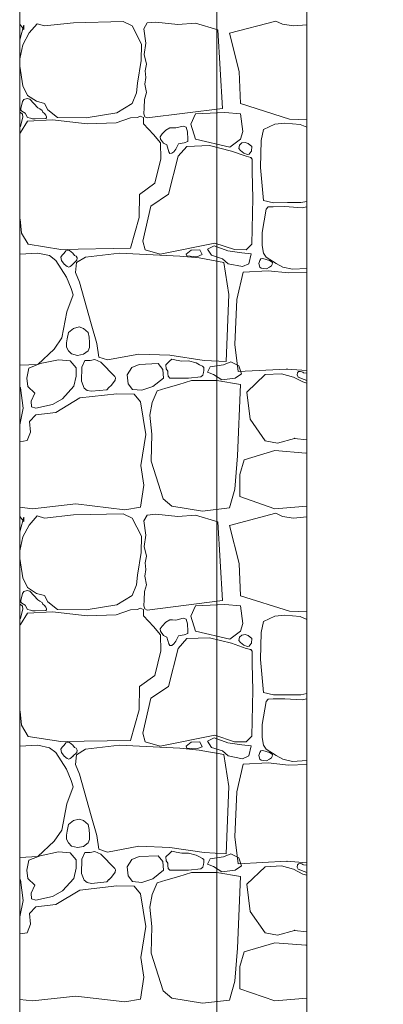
# Model space of a CAD drawing. Header units: millimetres. Extents: x -573548 to 674770, y -210017 to -47794.
# Tile 176 of 234: x 112797 to 113894, y -103995 to -101022. Entities that reach past the tile are written whole.
import ezdxf
from ezdxf.enums import TextEntityAlignment as Align

# ---------------------------------------------------------------- set-up
doc = ezdxf.new("R2010")
doc.units = ezdxf.units.MM
for name, color, linetype, lineweight in [('A.02 RZUT PIWNICY_is$0$_HATCH_Nr_pióra__18', 8, 'Continuous', 9), ('A.02 RZUT PIWNICY_is$0$Structural - Bearing_Nr_pióra__21', 8, 'Continuous', 9), ('A.02 RZUT PIWNICY_is$0$Structural - Grid', 8, 'Continuous', 9), ('A.02 RZUT PIWNICY_is$0$Structural - Grid_Nr_pióra__17', 8, 'Continuous', 9)]:
    doc.layers.add(name, color=color, linetype=linetype, lineweight=lineweight)
doc.styles.add('A.02 RZUT PIWNICY_is$0$STYL_AUTOMATYCZNY_1', font='arial.ttf')

# ---------------------------------------------------------------- blocks, each defined once
blk = doc.blocks.new('*X48622')
at = {"layer": 'A.02 RZUT PIWNICY_is$0$_HATCH_Nr_pióra__18'}
for p, q in [((113379.6, -101052.2), (113367.3, -101036.3)), ((113368.9, -101079), (113380, -101038.9)), ((113380, -101038.9), (113379.6, -101052.2)), ((113420, -101035.2), (113396.1, -101062.5)), ((113442.3, -101041.4), (113420, -101035.2)), ((113529.4, -101031.9), (113442.3, -101041.4)), ((113678.9, -101028.2), (113529.4, -101031.9)), ((113706.5, -101041.4), (113678.9, -101028.2)), ((113735, -101095.9), (113706.5, -101041.4)), ((113751.5, -101032.3), (113741.5, -101049.8)), ((113777.5, -101029.8), (113751.5, -101032.3)), ((113844.8, -101036.9), (113777.5, -101029.8)), ((113897.7, -101032.7), (113844.8, -101036.9)), ((113965.2, -101053), (113897.7, -101032.7)), ((114000, -101063.4), (114139.9, -101027)), ((114139.9, -101027), (114160.1, -101036.5)), ((114160.1, -101036.5), (114193.4, -101041.4)), ((114193.4, -101041.4), (114233.3, -101038.2)), ((113396.1, -101062.5), (113376.3, -101098.4)), ((113741.5, -101049.8), (113748.2, -101093.2)), ((113979.6, -101290.7), (113965.2, -101053)), ((114029.5, -101179.1), (114000, -101063.4)), ((113367.3, -101083.9), (113368.9, -101079)), ((113376.3, -101098.4), (113367.3, -101140.2)), ((113733.8, -101145.4), (113735, -101095.9)), ((113748.2, -101093.2), (113742.7, -101127.5)), ((113742.7, -101127.5), (113749.4, -101156.7)), ((113723, -101214.4), (113733.8, -101145.4)), ((113749.4, -101156.7), (113746.1, -101176.8)), ((113367.3, -101163.2), (113376.7, -101222.2)), ((113746.1, -101176.8), (113748, -101196.6)), ((114033.3, -101275.9), (114029.5, -101179.1)), ((113719.7, -101243.3), (113723, -101214.4)), ((113748, -101196.6), (113744.4, -101217.4)), ((113744.4, -101217.4), (113750, -101242.8)), ((113376.7, -101222.2), (113390.7, -101251.1)), ((113706.5, -101275.5), (113719.7, -101243.3)), ((113750, -101242.8), (113744.2, -101263.4)), ((113375.6, -101269.7), (113370.4, -101290.3)), ((113379.3, -101263.5), (113375.6, -101269.7)), ((113389.4, -101260), (113379.3, -101263.5)), ((113398.1, -101262.6), (113389.4, -101260)), ((113390.7, -101251.1), (113417.6, -101268.9)), ((113422.4, -101288.2), (113398.1, -101262.6)), ((113417.6, -101268.9), (113442.3, -101275.5)), ((113442.3, -101275.5), (113451.8, -101294.9)), ((113660.3, -101304), (113706.5, -101275.5)), ((113744.2, -101263.4), (113742.4, -101288.6)), ((114181.6, -101322.5), (114033.3, -101275.9)), ((113369.3, -101302.3), (113367.3, -101302)), ((113375.3, -101307.9), (113369.3, -101302.3)), ((113370.4, -101290.3), (113370.7, -101295.4)), ((113370.7, -101295.4), (113373.9, -101298.2)), ((113373.9, -101298.2), (113384, -101304.4)), ((113376.8, -101317), (113375.3, -101307.9)), ((113384, -101304.4), (113390.5, -101317.7)), ((113427.5, -101292), (113422.4, -101288.2)), ((113434.7, -101296.6), (113427.5, -101292)), ((113437.2, -101301.2), (113434.7, -101296.6)), ((113442.4, -101305.6), (113437.2, -101301.2)), ((113446.1, -101310.9), (113442.4, -101305.6)), ((113451.8, -101294.9), (113481.1, -101317.6)), ((113567.8, -101318.4), (113660.3, -101304)), ((113742.4, -101288.6), (113741.5, -101306.3)), ((113741.5, -101306.3), (113744.4, -101315.6)), ((113751.5, -101319.2), (113979.6, -101290.7)), ((113897.7, -101306.3), (113883.3, -101337.9)), ((113986.6, -101302.9), (113897.7, -101306.3)), ((114033.9, -101306.3), (113986.6, -101302.9)), ((114040.6, -101360), (114033.9, -101306.3)), ((113369.3, -101343.6), (113376.8, -101317)), ((113390.7, -101328.7), (113369.3, -101363)), ((113390.5, -101317.7), (113399.8, -101319.7)), ((113465.9, -101324.6), (113390.7, -101328.7)), ((113399.8, -101319.7), (113405.4, -101321.9)), ((113405.4, -101321.9), (113413.6, -101321.4)), ((113413.6, -101321.4), (113445.9, -101320.5)), ((113445.9, -101320.5), (113448.3, -101318.6)), ((113448.2, -101315.3), (113446.1, -101310.9)), ((113448.3, -101318.6), (113448.2, -101315.3)), ((113570.7, -101336.6), (113465.9, -101324.6)), ((113481.1, -101317.6), (113567.8, -101318.4)), ((113657.8, -101333.7), (113570.7, -101336.6)), ((113701.2, -101318.8), (113657.8, -101333.7)), ((113722.9, -101317.4), (113701.2, -101318.8)), ((113730.3, -101313.6), (113722.9, -101317.4)), ((113740.9, -101318.1), (113730.3, -101313.6)), ((113740.4, -101336.6), (113740.9, -101318.1)), ((113770.9, -101369.2), (113740.4, -101336.6)), ((113744.4, -101315.6), (113751.5, -101319.2)), ((113883.3, -101337.9), (113897.7, -101383)), ((114136.7, -101338), (114102.8, -101353.9)), ((114167.1, -101334.5), (114136.7, -101338)), ((114213.4, -101339), (114167.1, -101334.5)), ((114233.3, -101325), (114181.6, -101322.5)), ((114233.3, -101347.4), (114213.4, -101339)), ((113367.3, -101345.5), (113369.3, -101343.6)), ((113369.3, -101363), (113367.3, -101366.4)), ((113791.6, -101394.4), (113770.9, -101369.2)), ((113797.3, -101367.5), (113791.5, -101376.1)), ((113808.5, -101356.3), (113797.3, -101367.5)), ((113820.6, -101348.6), (113808.5, -101356.3)), ((113828.4, -101348.5), (113820.6, -101348.6)), ((113837.8, -101349.4), (113828.4, -101348.5)), ((113860.2, -101343.6), (113837.8, -101349.4)), ((113869.5, -101346.7), (113860.2, -101343.6)), ((113873.2, -101360.6), (113869.5, -101346.7)), ((113874.7, -101383.3), (113873.2, -101360.6)), ((114033.9, -101383), (114040.6, -101360)), ((114102.8, -101353.9), (114095.6, -101387.4)), ((113791.5, -101376.1), (113791.6, -101383)), ((113791.6, -101383), (113801.4, -101395.7)), ((113793.2, -101442.7), (113791.6, -101394.4)), ((113801.4, -101395.7), (113811.4, -101400.8)), ((113838, -101413), (113846.1, -101397.5)), ((113846.1, -101397.5), (113863.8, -101394.5)), ((113863.8, -101394.5), (113874.3, -101390.1)), ((113874.3, -101390.1), (113874.7, -101383.3)), ((113897.7, -101383), (114000.8, -101407.5)), ((114000.8, -101407.5), (114033.9, -101383)), ((114030.4, -101401.2), (114037.7, -101394.5)), ((114037.7, -101394.5), (114047.7, -101393.3)), ((114047.7, -101393.3), (114056.9, -101396.5)), ((114056.9, -101396.5), (114068, -101405)), ((114095.6, -101387.4), (114094, -101468.3)), ((113811.4, -101400.8), (113817.6, -101421.2)), ((113817.6, -101421.2), (113819.8, -101426.7)), ((113819.8, -101426.7), (113826.4, -101425.9)), ((113826.4, -101425.9), (113832.1, -101421.4)), ((113832.1, -101421.4), (113838, -101413)), ((113871.6, -101405.1), (113845.2, -101434.8)), ((113940.2, -101402.6), (113871.6, -101405.1)), ((114006.2, -101419.5), (113940.2, -101402.6)), ((114050.8, -101434.8), (114006.2, -101419.5)), ((114028.7, -101411), (114030.4, -101401.2)), ((114033.9, -101417.3), (114028.7, -101411)), ((114043, -101425), (114033.9, -101417.3)), ((114054.2, -101429), (114043, -101425)), ((114059.2, -101428.4), (114054.2, -101429)), ((114061.8, -101425.5), (114059.2, -101428.4)), ((114066.1, -101419.3), (114061.8, -101425.5)), ((114068, -101405), (114066.1, -101419.3)), ((113774.6, -101516.5), (113793.2, -101442.7)), ((113845.2, -101434.8), (113816.3, -101549.6)), ((114064.2, -101438.6), (114050.8, -101434.8)), ((114068.4, -101443.6), (114064.2, -101438.6)), ((114068.6, -101447.6), (114068.4, -101443.6)), ((114069, -101481.5), (114068.6, -101447.6)), ((114070.6, -101561.1), (114069, -101481.5)), ((114094, -101468.3), (114102.8, -101568.6)), ((113728.8, -101550.4), (113774.6, -101516.5)), ((113727.2, -101620.2), (113728.8, -101550.4)), ((113816.3, -101549.6), (113762.7, -101585.5)), ((114068.1, -101700.2), (114070.6, -101561.1)), ((114102.8, -101568.6), (114133.2, -101575.4)), ((114133.2, -101575.4), (114175.6, -101574.9)), ((114175.6, -101574.9), (114215.8, -101574.7)), ((114215.8, -101574.7), (114233.3, -101571.5)), ((113762.7, -101585.5), (113739.1, -101690.8)), ((114110.6, -101594.8), (114098.6, -101664.5)), ((114116.9, -101587.8), (114110.6, -101594.8)), ((114131.9, -101587.3), (114116.9, -101587.8)), ((114166.7, -101586.8), (114131.9, -101587.3)), ((114219.7, -101590.1), (114166.7, -101586.8)), ((114233.3, -101587.1), (114219.7, -101590.1)), ((113367.3, -101622.7), (113368.9, -101625.1)), ((113368.9, -101625.1), (113373, -101666.8)), ((113701.2, -101712.6), (113727.2, -101620.2)), ((114098.6, -101664.5), (114099.1, -101704.2)), ((113373, -101666.8), (113392.4, -101700.7)), ((113739.1, -101690.8), (113745.3, -101717.6)), ((113392.4, -101700.7), (113491, -101715.9)), ((113491, -101715.9), (113701.2, -101712.6)), ((113506.5, -101720.4), (113501, -101727.5)), ((113511.8, -101718.2), (113506.5, -101720.4)), ((113517.1, -101719.2), (113511.8, -101718.2)), ((113527.8, -101727.5), (113517.1, -101719.2)), ((113745.3, -101717.6), (113790.7, -101730)), ((113790.7, -101730), (113955.9, -101696.9)), ((113869.5, -101730.3), (113884.7, -101718.1)), ((113884.7, -101718.1), (113911.2, -101717.1)), ((113911.2, -101717.1), (113918, -101731.8)), ((113954.3, -101704.8), (113934.2, -101715.1)), ((113934.2, -101715.1), (113946, -101733.8)), ((113995.6, -101720.5), (113954.3, -101704.8)), ((113955.9, -101696.9), (114015.3, -101716.8)), ((114037.8, -101726.4), (113995.6, -101720.5)), ((114015.3, -101716.8), (114050.8, -101717.6)), ((114050.8, -101717.6), (114068.1, -101700.2)), ((114099.1, -101704.2), (114102.4, -101727.4)), ((113422.4, -101727.5), (113367.3, -101730.2)), ((113456.8, -101734.9), (113422.4, -101727.5)), ((113475.8, -101749.8), (113456.8, -101734.9)), ((113508.4, -101799.7), (113475.8, -101749.8)), ((113495, -101733.6), (113491.5, -101739)), ((113491.5, -101739), (113493.3, -101749.4)), ((113493.3, -101749.4), (113501, -101760.5)), ((113501, -101727.5), (113495, -101733.6)), ((113532.4, -101734), (113527.8, -101727.5)), ((113527.8, -101760.5), (113539.6, -101749)), ((113537.3, -101736.6), (113532.4, -101734)), ((113540.4, -101741.9), (113537.3, -101736.6)), ((113566.2, -101739.5), (113538.5, -101756)), ((113539.6, -101749), (113540.4, -101741.9)), ((113668.1, -101727.5), (113566.2, -101739.5)), ((113850.2, -101736.6), (113668.1, -101727.5)), ((113908.4, -101741.9), (113850.2, -101736.6)), ((113871.9, -101735.7), (113869.5, -101730.3)), ((113901.9, -101738.2), (113871.9, -101735.7)), ((113918, -101731.8), (113901.9, -101738.2)), ((113983, -101755.1), (113908.4, -101741.9)), ((113946, -101733.8), (113978.9, -101744.6)), ((113978.9, -101744.6), (113996.1, -101759.3)), ((113998, -101852.2), (113983, -101755.1)), ((114065.2, -101729.4), (114037.8, -101726.4)), ((114058.9, -101759.3), (114065.2, -101729.4)), ((114091.5, -101749.2), (114088.7, -101758.4)), ((114094.3, -101744.1), (114091.5, -101749.2)), ((114101, -101743), (114094.3, -101744.1)), ((114120.5, -101749.2), (114101, -101743)), ((114102.4, -101727.4), (114110.6, -101739)), ((114110.6, -101739), (114141.2, -101758.2)), ((114129.9, -101755.2), (114120.5, -101749.2)), ((114129.4, -101761.3), (114129.9, -101755.2)), ((113501, -101760.5), (113510.3, -101767.9)), ((113510.3, -101767.9), (113515, -101769.3)), ((113515, -101769.3), (113519.9, -101767.8)), ((113519.9, -101767.8), (113523.3, -101764.3)), ((113523.3, -101764.3), (113527.8, -101760.5)), ((113538.5, -101756), (113535.6, -101785.3)), ((113535.6, -101785.3), (113547.4, -101814.6)), ((113996.1, -101759.3), (114039.2, -101768.1)), ((114041.8, -101784.8), (114022.4, -101867.7)), ((114039.2, -101768.1), (114058.9, -101759.3)), ((114116.5, -101780.3), (114041.8, -101784.8)), ((114088.7, -101758.4), (114091.5, -101769.4)), ((114091.5, -101769.4), (114095.5, -101772.3)), ((114095.5, -101772.3), (114102.2, -101773.8)), ((114102.2, -101773.8), (114112.1, -101774.3)), ((114112.1, -101774.3), (114120.5, -101769.4)), ((114178.7, -101787.2), (114116.5, -101780.3)), ((114120.5, -101769.4), (114126.6, -101765.8)), ((114126.6, -101765.8), (114129.4, -101761.3)), ((114141.2, -101758.2), (114161.6, -101769.4)), ((114161.6, -101769.4), (114190.1, -101776)), ((114233.3, -101785.4), (114178.7, -101787.2)), ((114190.1, -101776), (114233.3, -101773.6)), ((113522.8, -101833.6), (113508.4, -101799.7)), ((113547.4, -101814.6), (113583.1, -101940.9)), ((113528.6, -101853.4), (113522.8, -101833.6)), ((113509.6, -101904.2), (113528.6, -101853.4)), ((113990.1, -102054.8), (113998, -101852.2)), ((114022.4, -101867.7), (114015.9, -102003.4)), ((113493.9, -101983.4), (113509.6, -101904.2)), ((113529.4, -101955.1), (113514.8, -101967)), ((113546.4, -101950.2), (113529.4, -101955.1)), ((113560.2, -101954.4), (113546.4, -101950.2)), ((113573.5, -101967), (113560.2, -101954.4)), ((113583.1, -101940.9), (113600.4, -102000.3)), ((113471.6, -102016.9), (113493.9, -101983.4)), ((113510.1, -101986.5), (113508.2, -101998.6)), ((113514.8, -101967), (113510.1, -101986.5)), ((113577.3, -101981.3), (113573.5, -101967)), ((113577.8, -101997), (113577.3, -101981.3)), ((113422.4, -102063.1), (113471.6, -102016.9)), ((113508.2, -101998.6), (113508, -102011)), ((113508, -102011), (113514.8, -102022.2)), ((113514.8, -102022.2), (113523.5, -102031.6)), ((113559.8, -102032.8), (113573.5, -102022.2)), ((113573.5, -102022.2), (113577.9, -102012)), ((113577.9, -102012), (113577.8, -101997)), ((113600.4, -102000.3), (113606.2, -102041.2)), ((114015.9, -102003.4), (114025.9, -102085.1)), ((113484, -102049.5), (113429.1, -102061)), ((113519.1, -102052.4), (113484, -102049.5)), ((113537.7, -102073.8), (113519.1, -102052.4)), ((113523.5, -102031.6), (113542.1, -102036.2)), ((113542.1, -102036.2), (113559.8, -102032.8)), ((113563.7, -102051.1), (113554.4, -102071.8)), ((113579.9, -102051.7), (113563.7, -102051.1)), ((113594.3, -102048), (113579.9, -102051.7)), ((113611.6, -102056.5), (113594.3, -102048)), ((113606.2, -102041.2), (113632.2, -102049.9)), ((113632.2, -102049.9), (113726.3, -102032.5)), ((113726.3, -102032.5), (113820, -102035.8)), ((113820, -102052.8), (113808.5, -102064.7)), ((113820, -102035.8), (113923.7, -102051.5)), ((113826, -102047.2), (113820, -102052.8)), ((113839, -102050.2), (113826, -102047.2)), ((113856.8, -102053.1), (113839, -102050.2)), ((113877, -102052.8), (113856.8, -102053.1)), ((113899.9, -102058.8), (113877, -102052.8)), ((113923.7, -102051.5), (113990.1, -102054.8)), ((113367.3, -102066), (113422.4, -102063.1)), ((113394.9, -102074.7), (113388.6, -102104.5)), ((113429.1, -102061), (113394.9, -102074.7)), ((113537.3, -102098.6), (113537.7, -102073.8)), ((113554.4, -102071.8), (113553.8, -102114.3)), ((113654.5, -102099.4), (113611.6, -102056.5)), ((113705.7, -102072.6), (113691.9, -102094.9)), ((113727.2, -102063.5), (113705.7, -102072.6)), ((113785, -102061), (113727.2, -102063.5)), ((113798.6, -102078.8), (113785, -102061)), ((113800.9, -102104.7), (113798.6, -102078.8)), ((113808.5, -102064.7), (113809.5, -102076.5)), ((113809.5, -102076.5), (113814.3, -102083.5)), ((113909.7, -102064.2), (113899.9, -102058.8)), ((113919, -102068.8), (113909.7, -102064.2)), ((113922.5, -102072.7), (113919, -102068.8)), ((113921.7, -102087.8), (113922.6, -102081.2)), ((113922.6, -102081.2), (113922.5, -102072.7)), ((113934.3, -102086.5), (113942.1, -102070.3)), ((113942.1, -102070.3), (113982.4, -102064.3)), ((113982.4, -102064.3), (114004.1, -102055.2)), ((114004.1, -102055.2), (114028.2, -102067.3)), ((114025.9, -102085.1), (114173.7, -102077.6)), ((114028.2, -102067.3), (114036, -102092)), ((114173.7, -102077.6), (114233.3, -102082.1)), ((113388.6, -102104.5), (113392, -102129.6)), ((113530.1, -102129.3), (113537.3, -102098.6)), ((113650.3, -102117.8), (113655.1, -102110.8)), ((113656.1, -102103.8), (113654.5, -102099.4)), ((113655.1, -102110.8), (113656.1, -102103.8)), ((113691.9, -102094.9), (113694.6, -102121.7)), ((113768.9, -102130.4), (113800.9, -102104.7)), ((113814.3, -102083.5), (113814.1, -102090.8)), ((113814.1, -102090.8), (113815, -102099.2)), ((113815, -102099.2), (113820, -102104.8)), ((113820, -102104.8), (113877, -102104.8)), ((113885.7, -102111.8), (113847.7, -102123.4)), ((113877, -102104.8), (113913.3, -102100.3)), ((113924.1, -102111.8), (113885.7, -102111.8)), ((113913.3, -102100.3), (113919.8, -102095.9)), ((113919.8, -102095.9), (113921.7, -102087.8)), ((113962.5, -102111.8), (113924.1, -102111.8)), ((113951.7, -102093.8), (113934.3, -102086.5)), ((113977, -102109.4), (113951.7, -102093.8)), ((114033.4, -102123.5), (113962.5, -102111.8)), ((114017.3, -102104.6), (113977, -102109.4)), ((114036, -102092), (114017.3, -102104.6)), ((114108.2, -102094.2), (114052.7, -102147.1)), ((114156.8, -102091.6), (114108.2, -102094.2)), ((114193.1, -102101.4), (114156.8, -102091.6)), ((114221.7, -102116.1), (114193.1, -102101.4)), ((114205.4, -102088.5), (114204.3, -102095.1)), ((114204.3, -102095.1), (114207.1, -102101.4)), ((114208.3, -102085.1), (114205.4, -102088.5)), ((114207.1, -102101.4), (114225.1, -102108.9)), ((114214.3, -102084.6), (114208.3, -102085.1)), ((114218.6, -102085.4), (114214.3, -102084.6)), ((114221.9, -102086.9), (114218.6, -102085.4)), ((114223.6, -102088.9), (114221.9, -102086.9)), ((114233.3, -102089.7), (114223.6, -102088.9)), ((114225.1, -102108.9), (114233.3, -102111.5)), ((113369.3, -102134.1), (113367.3, -102132.3)), ((113377.9, -102195.6), (113369.3, -102134.1)), ((113392, -102129.6), (113412.6, -102149.8)), ((113496, -102167.1), (113530.1, -102129.3)), ((113553.8, -102114.3), (113561.3, -102135.1)), ((113561.3, -102135.1), (113570.9, -102142.1)), ((113570.9, -102142.1), (113583.9, -102144.4)), ((113583.9, -102144.4), (113630.2, -102140)), ((113630.2, -102140), (113636.5, -102133)), ((113636.4, -102133.3), (113643.4, -102127)), ((113643.4, -102127), (113650.3, -102117.8)), ((113694.6, -102121.7), (113707.8, -102138.6)), ((113707.8, -102138.6), (113736.2, -102141.5)), ((113736.2, -102141.5), (113768.9, -102130.4)), ((113807.7, -102134.9), (113782, -102142.6)), ((113847.7, -102123.4), (113807.7, -102134.9)), ((114024, -102339.6), (114033.4, -102123.5)), ((114233.3, -102120.1), (114221.7, -102116.1)), ((113412.6, -102149.8), (113402.3, -102174.1)), ((113466.3, -102184), (113496, -102167.1)), ((113548.4, -102164.6), (113476.2, -102208.4)), ((113660.7, -102152.3), (113548.4, -102164.6)), ((113712.3, -102153.1), (113660.7, -102152.3)), ((113731.3, -102176.1), (113712.3, -102153.1)), ((113782, -102142.6), (113766.9, -102178.5)), ((114052.7, -102147.1), (114062.5, -102228.8)), ((113367.3, -102245.8), (113377.9, -102195.6)), ((113402.3, -102174.1), (113402.7, -102191.5)), ((113402.7, -102191.5), (113415.9, -102195.2)), ((113415.9, -102195.2), (113466.3, -102184)), ((113747.4, -102274.4), (113731.3, -102176.1)), ((113766.9, -102178.5), (113759.4, -102216.1)), ((113415.9, -102215.4), (113396.5, -102235.2)), ((113476.2, -102208.4), (113415.9, -102215.4)), ((113759.4, -102216.1), (113765.9, -102274.2)), ((114062.5, -102228.8), (114108.2, -102294.2)), ((113396.5, -102235.2), (113399.4, -102267.4)), ((113399.4, -102267.4), (113389.9, -102293.4)), ((113732.9, -102368.6), (113747.4, -102274.4)), ((113765.9, -102274.2), (113764.3, -102354.9)), ((114145.2, -102301.3), (114196.7, -102286.6)), ((114196.7, -102286.6), (114233.3, -102290.6)), ((113389.9, -102293.4), (113367.3, -102296.5)), ((114108.2, -102294.2), (114145.2, -102301.3)), ((114016.2, -102439.8), (114024, -102339.6)), ((114136.9, -102323.6), (114044.4, -102351.2)), ((114230.3, -102331.4), (114136.9, -102323.6)), ((114233.3, -102330.6), (114230.3, -102331.4)), ((113741.6, -102427.6), (113732.9, -102368.6)), ((113764.3, -102354.9), (113800.2, -102469.3)), ((114044.4, -102351.2), (114031.9, -102395.3)), ((114031.9, -102395.3), (114031.1, -102462.5)), ((113731.3, -102494.1), (113741.6, -102427.6)), ((114000.6, -102496.7), (114016.2, -102439.8)), ((114031.1, -102462.5), (114136.9, -102499.4)), ((113367.3, -102494.5), (113406, -102499.4)), ((113406, -102499.4), (113536.5, -102484.6)), ((113536.5, -102484.6), (113684.2, -102502.3)), ((113684.2, -102502.3), (113731.3, -102494.1)), ((113800.2, -102469.3), (113825.8, -102490.8)), ((113825.8, -102490.8), (113919.1, -102506.4)), ((113919.1, -102506.4), (114000.6, -102496.7)), ((114136.9, -102499.4), (114233.3, -102491.1)), ((113379.6, -102537.8), (113367.3, -102522)), ((113368.9, -102564.6), (113380, -102524.6)), ((113380, -102524.6), (113379.6, -102537.8)), ((113420, -102520.9), (113396.1, -102548.1)), ((113442.3, -102527.1), (113420, -102520.9)), ((113529.4, -102517.6), (113442.3, -102527.1)), ((113678.9, -102513.9), (113529.4, -102517.6)), ((113706.5, -102527.1), (113678.9, -102513.9)), ((113735, -102581.6), (113706.5, -102527.1)), ((113751.5, -102518), (113741.5, -102535.5)), ((113777.5, -102515.4), (113751.5, -102518)), ((113844.8, -102522.5), (113777.5, -102515.4)), ((113897.7, -102518.4), (113844.8, -102522.5)), ((113965.2, -102538.6), (113897.7, -102518.4)), ((114000, -102549.1), (114139.9, -102512.6)), ((114139.9, -102512.6), (114160.1, -102522.1)), ((114160.1, -102522.1), (114193.4, -102527.1)), ((114193.4, -102527.1), (114233.3, -102523.9)), ((113396.1, -102548.1), (113376.3, -102584)), ((113741.5, -102535.5), (113748.2, -102578.9)), ((113979.6, -102776.4), (113965.2, -102538.6)), ((114029.5, -102664.8), (114000, -102549.1)), ((113367.3, -102569.6), (113368.9, -102564.6)), ((113376.3, -102584), (113367.3, -102625.9)), ((113733.8, -102631.1), (113735, -102581.6)), ((113748.2, -102578.9), (113742.7, -102613.1)), ((113742.7, -102613.1), (113749.4, -102642.3)), ((113723, -102700), (113733.8, -102631.1)), ((113749.4, -102642.3), (113746.1, -102662.5)), ((113367.3, -102648.9), (113376.7, -102707.9)), ((113746.1, -102662.5), (113748, -102682.3)), ((114033.3, -102761.5), (114029.5, -102664.8)), ((113719.7, -102728.9), (113723, -102700)), ((113748, -102682.3), (113744.4, -102703)), ((113744.4, -102703), (113750, -102728.4)), ((113376.7, -102707.9), (113390.7, -102736.8)), ((113706.5, -102761.1), (113719.7, -102728.9)), ((113750, -102728.4), (113744.2, -102749)), ((113375.6, -102755.4), (113370.4, -102776)), ((113379.3, -102749.2), (113375.6, -102755.4)), ((113389.4, -102745.6), (113379.3, -102749.2)), ((113398.1, -102748.3), (113389.4, -102745.6)), ((113390.7, -102736.8), (113417.6, -102754.5)), ((113422.4, -102773.8), (113398.1, -102748.3)), ((113417.6, -102754.5), (113442.3, -102761.1)), ((113442.3, -102761.1), (113451.8, -102780.5)), ((113660.3, -102789.6), (113706.5, -102761.1)), ((113744.2, -102749), (113742.4, -102774.3)), ((114181.6, -102808.1), (114033.3, -102761.5)), ((113369.3, -102788), (113367.3, -102787.6)), ((113375.3, -102793.6), (113369.3, -102788)), ((113370.4, -102776), (113370.7, -102781)), ((113370.7, -102781), (113373.9, -102783.9)), ((113373.9, -102783.9), (113384, -102790)), ((113376.8, -102802.6), (113375.3, -102793.6)), ((113384, -102790), (113390.5, -102803.4)), ((113427.5, -102777.6), (113422.4, -102773.8)), ((113434.7, -102782.2), (113427.5, -102777.6)), ((113437.2, -102786.8), (113434.7, -102782.2)), ((113442.4, -102791.2), (113437.2, -102786.8)), ((113446.1, -102796.5), (113442.4, -102791.2)), ((113451.8, -102780.5), (113481.1, -102803.2)), ((113567.8, -102804.1), (113660.3, -102789.6)), ((113742.4, -102774.3), (113741.5, -102792)), ((113741.5, -102792), (113744.4, -102801.3)), ((113751.5, -102804.9), (113979.6, -102776.4)), ((113897.7, -102792), (113883.3, -102823.6)), ((113986.6, -102788.6), (113897.7, -102792)), ((114033.9, -102792), (113986.6, -102788.6)), ((114040.6, -102845.6), (114033.9, -102792)), ((113369.3, -102829.2), (113376.8, -102802.6)), ((113390.7, -102814.4), (113369.3, -102848.7)), ((113390.5, -102803.4), (113399.8, -102805.3)), ((113465.9, -102810.3), (113390.7, -102814.4)), ((113399.8, -102805.3), (113405.4, -102807.6)), ((113405.4, -102807.6), (113413.6, -102807.1)), ((113413.6, -102807.1), (113445.9, -102806.2)), ((113445.9, -102806.2), (113448.3, -102804.2)), ((113448.2, -102801), (113446.1, -102796.5)), ((113448.3, -102804.2), (113448.2, -102801)), ((113570.7, -102822.2), (113465.9, -102810.3)), ((113481.1, -102803.2), (113567.8, -102804.1)), ((113657.8, -102819.3), (113570.7, -102822.2)), ((113701.2, -102804.5), (113657.8, -102819.3)), ((113722.9, -102803), (113701.2, -102804.5)), ((113730.3, -102799.2), (113722.9, -102803)), ((113740.9, -102803.7), (113730.3, -102799.2)), ((113740.4, -102822.2), (113740.9, -102803.7)), ((113770.9, -102854.8), (113740.4, -102822.2)), ((113744.4, -102801.3), (113751.5, -102804.9)), ((113883.3, -102823.6), (113897.7, -102868.7)), ((114136.7, -102823.7), (114102.8, -102839.6)), ((114167.1, -102820.2), (114136.7, -102823.7)), ((114213.4, -102824.7), (114167.1, -102820.2)), ((114233.3, -102810.7), (114181.6, -102808.1)), ((114233.3, -102833), (114213.4, -102824.7)), ((113367.3, -102831.2), (113369.3, -102829.2)), ((113369.3, -102848.7), (113367.3, -102852.1)), ((113791.6, -102880), (113770.9, -102854.8)), ((113797.3, -102853.1), (113791.5, -102861.7)), ((113808.5, -102841.9), (113797.3, -102853.1)), ((113820.6, -102834.3), (113808.5, -102841.9)), ((113828.4, -102834.2), (113820.6, -102834.3)), ((113837.8, -102835), (113828.4, -102834.2)), ((113860.2, -102829.2), (113837.8, -102835)), ((113869.5, -102832.4), (113860.2, -102829.2)), ((113873.2, -102846.3), (113869.5, -102832.4)), ((113874.7, -102869), (113873.2, -102846.3)), ((114033.9, -102868.7), (114040.6, -102845.6)), ((114102.8, -102839.6), (114095.6, -102873.1)), ((113791.5, -102861.7), (113791.6, -102868.7)), ((113791.6, -102868.7), (113801.4, -102881.4)), ((113793.2, -102928.3), (113791.6, -102880)), ((113801.4, -102881.4), (113811.4, -102886.4)), ((113838, -102898.7), (113846.1, -102883.1)), ((113846.1, -102883.1), (113863.8, -102880.1)), ((113863.8, -102880.1), (113874.3, -102875.8)), ((113874.3, -102875.8), (113874.7, -102869)), ((113897.7, -102868.7), (114000.8, -102893.2)), ((114000.8, -102893.2), (114033.9, -102868.7)), ((114030.4, -102886.9), (114037.7, -102880.2)), ((114037.7, -102880.2), (114047.7, -102879)), ((114047.7, -102879), (114056.9, -102882.2)), ((114056.9, -102882.2), (114068, -102890.7)), ((114095.6, -102873.1), (114094, -102954)), ((113811.4, -102886.4), (113817.6, -102906.9)), ((113817.6, -102906.9), (113819.8, -102912.3)), ((113819.8, -102912.3), (113826.4, -102911.5)), ((113826.4, -102911.5), (113832.1, -102907)), ((113832.1, -102907), (113838, -102898.7)), ((113871.6, -102890.8), (113845.2, -102920.5)), ((113940.2, -102888.3), (113871.6, -102890.8)), ((114006.2, -102905.2), (113940.2, -102888.3)), ((114050.8, -102920.5), (114006.2, -102905.2)), ((114028.7, -102896.6), (114030.4, -102886.9)), ((114033.9, -102902.9), (114028.7, -102896.6)), ((114043, -102910.7), (114033.9, -102902.9)), ((114054.2, -102914.6), (114043, -102910.7)), ((114059.2, -102914), (114054.2, -102914.6)), ((114061.8, -102911.2), (114059.2, -102914)), ((114066.1, -102904.9), (114061.8, -102911.2)), ((114068, -102890.7), (114066.1, -102904.9)), ((113774.6, -103002.2), (113793.2, -102928.3)), ((113845.2, -102920.5), (113816.3, -103035.2)), ((114064.2, -102924.2), (114050.8, -102920.5)), ((114068.4, -102929.3), (114064.2, -102924.2)), ((114068.6, -102933.3), (114068.4, -102929.3)), ((114069, -102967.1), (114068.6, -102933.3)), ((114070.6, -103046.8), (114069, -102967.1)), ((114094, -102954), (114102.8, -103054.3)), ((113728.8, -103036.1), (113774.6, -103002.2)), ((113727.2, -103105.8), (113728.8, -103036.1)), ((113816.3, -103035.2), (113762.7, -103071.1)), ((114068.1, -103185.9), (114070.6, -103046.8)), ((114102.8, -103054.3), (114133.2, -103061.1)), ((114133.2, -103061.1), (114175.6, -103060.6)), ((114175.6, -103060.6), (114215.8, -103060.4)), ((114215.8, -103060.4), (114233.3, -103057.2)), ((113762.7, -103071.1), (113739.1, -103176.4)), ((114110.6, -103080.5), (114098.6, -103150.2)), ((114116.9, -103073.5), (114110.6, -103080.5)), ((114131.9, -103073), (114116.9, -103073.5)), ((114166.7, -103072.5), (114131.9, -103073)), ((114219.7, -103075.8), (114166.7, -103072.5)), ((114233.3, -103072.8), (114219.7, -103075.8)), ((113367.3, -103108.4), (113368.9, -103110.8)), ((113368.9, -103110.8), (113373, -103152.5)), ((113701.2, -103198.3), (113727.2, -103105.8)), ((113373, -103152.5), (113392.4, -103186.3)), ((114098.6, -103150.2), (114099.1, -103189.9)), ((113739.1, -103176.4), (113745.3, -103203.2)), ((113790.7, -103215.6), (113955.9, -103182.6)), ((113955.9, -103182.6), (114015.3, -103202.4)), ((113392.4, -103186.3), (113491, -103201.6)), ((113491, -103201.6), (113701.2, -103198.3)), ((113506.5, -103206.1), (113501, -103213.1)), ((113511.8, -103203.8), (113506.5, -103206.1)), ((113517.1, -103204.9), (113511.8, -103203.8)), ((113527.8, -103213.1), (113517.1, -103204.9)), ((113745.3, -103203.2), (113790.7, -103215.6)), ((113869.5, -103216), (113884.7, -103203.7)), ((113884.7, -103203.7), (113911.2, -103202.8)), ((113911.2, -103202.8), (113918, -103217.5)), ((113954.3, -103190.5), (113934.2, -103200.8)), ((113934.2, -103200.8), (113946, -103219.4)), ((113995.6, -103206.2), (113954.3, -103190.5)), ((114037.8, -103212.1), (113995.6, -103206.2)), ((114015.3, -103202.4), (114050.8, -103203.2)), ((114065.2, -103215), (114037.8, -103212.1)), ((114050.8, -103203.2), (114068.1, -103185.9)), ((114099.1, -103189.9), (114102.4, -103213.1)), ((113422.4, -103213.1), (113367.3, -103215.9)), ((113456.8, -103220.6), (113422.4, -103213.1)), ((113475.8, -103235.4), (113456.8, -103220.6)), ((113508.4, -103285.4), (113475.8, -103235.4)), ((113495, -103219.3), (113491.5, -103224.7)), ((113491.5, -103224.7), (113493.3, -103235.1)), ((113493.3, -103235.1), (113501, -103246.2)), ((113501, -103213.1), (113495, -103219.3)), ((113532.4, -103219.7), (113527.8, -103213.1)), ((113527.8, -103246.2), (113539.6, -103234.7)), ((113537.3, -103222.2), (113532.4, -103219.7)), ((113538.5, -103241.6), (113535.6, -103270.9)), ((113540.4, -103227.5), (113537.3, -103222.2)), ((113566.2, -103225.1), (113538.5, -103241.6)), ((113539.6, -103234.7), (113540.4, -103227.5)), ((113668.1, -103213.1), (113566.2, -103225.1)), ((113850.2, -103222.2), (113668.1, -103213.1)), ((113908.4, -103227.6), (113850.2, -103222.2)), ((113871.9, -103221.4), (113869.5, -103216)), ((113901.9, -103223.9), (113871.9, -103221.4)), ((113918, -103217.5), (113901.9, -103223.9)), ((113983, -103240.7), (113908.4, -103227.6)), ((113946, -103219.4), (113978.9, -103230.2)), ((113978.9, -103230.2), (113996.1, -103245)), ((113998, -103337.8), (113983, -103240.7)), ((114058.9, -103245), (114065.2, -103215)), ((114091.5, -103234.8), (114088.7, -103244)), ((114094.3, -103229.8), (114091.5, -103234.8)), ((114101, -103228.6), (114094.3, -103229.8)), ((114120.5, -103234.8), (114101, -103228.6)), ((114102.4, -103213.1), (114110.6, -103224.6)), ((114110.6, -103224.6), (114141.2, -103243.8)), ((114129.9, -103240.9), (114120.5, -103234.8)), ((114129.4, -103247), (114129.9, -103240.9)), ((113501, -103246.2), (113510.3, -103253.5)), ((113510.3, -103253.5), (113515, -103254.9)), ((113515, -103254.9), (113519.9, -103253.4)), ((113519.9, -103253.4), (113523.3, -103249.9)), ((113523.3, -103249.9), (113527.8, -103246.2)), ((113535.6, -103270.9), (113547.4, -103300.2)), ((113996.1, -103245), (114039.2, -103253.8)), ((114041.8, -103270.5), (114022.4, -103353.4)), ((114039.2, -103253.8), (114058.9, -103245)), ((114116.5, -103265.9), (114041.8, -103270.5)), ((114088.7, -103244), (114091.5, -103255)), ((114091.5, -103255), (114095.5, -103258)), ((114095.5, -103258), (114102.2, -103259.5)), ((114102.2, -103259.5), (114112.1, -103260)), ((114112.1, -103260), (114120.5, -103255)), ((114178.7, -103272.9), (114116.5, -103265.9)), ((114120.5, -103255), (114126.6, -103251.5)), ((114126.6, -103251.5), (114129.4, -103247)), ((114141.2, -103243.8), (114161.6, -103255)), ((114161.6, -103255), (114190.1, -103261.7)), ((114233.3, -103271.1), (114178.7, -103272.9)), ((114190.1, -103261.7), (114233.3, -103259.2)), ((113522.8, -103319.2), (113508.4, -103285.4)), ((113547.4, -103300.2), (113583.1, -103426.6)), ((113528.6, -103339.1), (113522.8, -103319.2)), ((113509.6, -103389.8), (113528.6, -103339.1)), ((113990.1, -103540.5), (113998, -103337.8)), ((114022.4, -103353.4), (114015.9, -103489.1)), ((113493.9, -103469.1), (113509.6, -103389.8)), ((113529.4, -103440.7), (113514.8, -103452.7)), ((113546.4, -103435.9), (113529.4, -103440.7)), ((113560.2, -103440), (113546.4, -103435.9)), ((113573.5, -103452.7), (113560.2, -103440)), ((113583.1, -103426.6), (113600.4, -103486)), ((113471.6, -103502.5), (113493.9, -103469.1)), ((113510.1, -103472.2), (113508.2, -103484.2)), ((113514.8, -103452.7), (113510.1, -103472.2)), ((113577.3, -103467), (113573.5, -103452.7)), ((113577.8, -103482.6), (113577.3, -103467)), ((113422.4, -103548.8), (113471.6, -103502.5)), ((113508.2, -103484.2), (113508, -103496.7)), ((113508, -103496.7), (113514.8, -103507.9)), ((113514.8, -103507.9), (113523.5, -103517.3)), ((113559.8, -103518.4), (113573.5, -103507.9)), ((113573.5, -103507.9), (113577.9, -103497.6)), ((113577.9, -103497.6), (113577.8, -103482.6)), ((113600.4, -103486), (113606.2, -103526.9)), ((114015.9, -103489.1), (114025.9, -103570.8)), ((113484, -103535.1), (113429.1, -103546.7)), ((113519.1, -103538), (113484, -103535.1)), ((113537.7, -103559.5), (113519.1, -103538)), ((113523.5, -103517.3), (113542.1, -103521.9)), ((113542.1, -103521.9), (113559.8, -103518.4)), ((113563.7, -103536.8), (113554.4, -103557.4)), ((113579.9, -103537.3), (113563.7, -103536.8)), ((113594.3, -103533.6), (113579.9, -103537.3)), ((113611.6, -103542.1), (113594.3, -103533.6)), ((113606.2, -103526.9), (113632.2, -103535.5)), ((113632.2, -103535.5), (113726.3, -103518.2)), ((113726.3, -103518.2), (113820, -103521.5)), ((113820, -103538.4), (113808.5, -103550.4)), ((113820, -103521.5), (113923.7, -103537.2)), ((113826, -103532.8), (113820, -103538.4)), ((113839, -103535.8), (113826, -103532.8)), ((113856.8, -103538.8), (113839, -103535.8)), ((113877, -103538.4), (113856.8, -103538.8)), ((113899.9, -103544.5), (113877, -103538.4)), ((113923.7, -103537.2), (113990.1, -103540.5)), ((113367.3, -103551.6), (113422.4, -103548.8)), ((113394.9, -103560.3), (113388.6, -103590.2)), ((113429.1, -103546.7), (113394.9, -103560.3)), ((113537.3, -103584.3), (113537.7, -103559.5)), ((113554.4, -103557.4), (113553.8, -103599.9)), ((113654.5, -103585.1), (113611.6, -103542.1)), ((113705.7, -103558.2), (113691.9, -103580.6)), ((113727.2, -103549.2), (113705.7, -103558.2)), ((113785, -103546.7), (113727.2, -103549.2)), ((113798.6, -103564.4), (113785, -103546.7)), ((113800.9, -103590.4), (113798.6, -103564.4)), ((113808.5, -103550.4), (113809.5, -103562.2)), ((113809.5, -103562.2), (113814.3, -103569.2)), ((113909.7, -103549.9), (113899.9, -103544.5)), ((113919, -103554.5), (113909.7, -103549.9)), ((113922.5, -103558.3), (113919, -103554.5)), ((113921.7, -103573.5), (113922.6, -103566.9)), ((113922.6, -103566.9), (113922.5, -103558.3)), ((113934.3, -103572.2), (113942.1, -103555.9)), ((113942.1, -103555.9), (113982.4, -103549.9)), ((113982.4, -103549.9), (114004.1, -103540.9)), ((114004.1, -103540.9), (114028.2, -103552.9)), ((114025.9, -103570.8), (114173.7, -103563.3)), ((114028.2, -103552.9), (114036, -103577.6)), ((114173.7, -103563.3), (114233.3, -103567.8)), ((113388.6, -103590.2), (113392, -103615.2)), ((113530.1, -103614.9), (113537.3, -103584.3)), ((113650.3, -103603.5), (113655.1, -103596.5)), ((113656.1, -103589.4), (113654.5, -103585.1)), ((113655.1, -103596.5), (113656.1, -103589.4)), ((113691.9, -103580.6), (113694.6, -103607.4)), ((113768.9, -103616), (113800.9, -103590.4)), ((113814.3, -103569.2), (113814.1, -103576.4)), ((113814.1, -103576.4), (113815, -103584.9)), ((113815, -103584.9), (113820, -103590.4)), ((113820, -103590.4), (113877, -103590.4)), ((113885.7, -103597.5), (113847.7, -103609)), ((113877, -103590.4), (113913.3, -103586)), ((113924.1, -103597.5), (113885.7, -103597.5)), ((113913.3, -103586), (113919.8, -103581.6)), ((113919.8, -103581.6), (113921.7, -103573.5)), ((113962.5, -103597.5), (113924.1, -103597.5)), ((113951.7, -103579.4), (113934.3, -103572.2)), ((113977, -103595.1), (113951.7, -103579.4)), ((114033.4, -103609.2), (113962.5, -103597.5)), ((114017.3, -103590.2), (113977, -103595.1)), ((114036, -103577.6), (114017.3, -103590.2)), ((114108.2, -103579.9), (114052.7, -103632.7)), ((114156.8, -103577.2), (114108.2, -103579.9)), ((114193.1, -103587), (114156.8, -103577.2)), ((114221.7, -103601.8), (114193.1, -103587)), ((114205.4, -103574.2), (114204.3, -103580.7)), ((114204.3, -103580.7), (114207.1, -103587)), ((114208.3, -103570.8), (114205.4, -103574.2)), ((114207.1, -103587), (114225.1, -103594.5)), ((114214.3, -103570.2), (114208.3, -103570.8)), ((114218.6, -103571.1), (114214.3, -103570.2)), ((114221.9, -103572.6), (114218.6, -103571.1)), ((114223.6, -103574.6), (114221.9, -103572.6)), ((114233.3, -103575.4), (114223.6, -103574.6)), ((114225.1, -103594.5), (114233.3, -103597.2)), ((113369.3, -103619.8), (113367.3, -103617.9)), ((113377.9, -103681.3), (113369.3, -103619.8)), ((113392, -103615.2), (113412.6, -103635.4)), ((113496, -103652.8), (113530.1, -103614.9)), ((113553.8, -103599.9), (113561.3, -103620.8)), ((113561.3, -103620.8), (113570.9, -103627.8)), ((113570.9, -103627.8), (113583.9, -103630.1)), ((113583.9, -103630.1), (113630.2, -103625.7)), ((113630.2, -103625.7), (113636.5, -103618.6)), ((113636.4, -103618.9), (113643.4, -103612.7)), ((113643.4, -103612.7), (113650.3, -103603.5)), ((113694.6, -103607.4), (113707.8, -103624.3)), ((113707.8, -103624.3), (113736.2, -103627.2)), ((113736.2, -103627.2), (113768.9, -103616)), ((113782, -103628.3), (113766.9, -103664.1)), ((113807.7, -103620.6), (113782, -103628.3)), ((113847.7, -103609), (113807.7, -103620.6)), ((114024, -103825.3), (114033.4, -103609.2)), ((114233.3, -103605.7), (114221.7, -103601.8)), ((113412.6, -103635.4), (113402.3, -103659.8)), ((113466.3, -103669.7), (113496, -103652.8)), ((113548.4, -103650.3), (113476.2, -103694.1)), ((113660.7, -103637.9), (113548.4, -103650.3)), ((113712.3, -103638.7), (113660.7, -103637.9)), ((113731.3, -103661.7), (113712.3, -103638.7)), ((114052.7, -103632.7), (114062.5, -103714.5)), ((113367.3, -103731.5), (113377.9, -103681.3)), ((113402.3, -103659.8), (113402.7, -103677.1)), ((113402.7, -103677.1), (113415.9, -103680.8)), ((113415.9, -103680.8), (113466.3, -103669.7)), ((113747.4, -103760.1), (113731.3, -103661.7)), ((113766.9, -103664.1), (113759.4, -103701.8)), ((113415.9, -103701.1), (113396.5, -103720.9)), ((113476.2, -103694.1), (113415.9, -103701.1)), ((113759.4, -103701.8), (113765.9, -103759.8)), ((114062.5, -103714.5), (114108.2, -103779.9)), ((113396.5, -103720.9), (113399.4, -103753.1)), ((113399.4, -103753.1), (113389.9, -103779.1)), ((113732.9, -103854.2), (113747.4, -103760.1)), ((113765.9, -103759.8), (113764.3, -103840.6)), ((114145.2, -103786.9), (114196.7, -103772.2)), ((114196.7, -103772.2), (114233.3, -103776.3)), ((113389.9, -103779.1), (113367.3, -103782.2)), ((114108.2, -103779.9), (114145.2, -103786.9)), ((114016.2, -103925.5), (114024, -103825.3)), ((114136.9, -103809.2), (114044.4, -103836.9)), ((114230.3, -103817.1), (114136.9, -103809.2)), ((114233.3, -103816.2), (114230.3, -103817.1)), ((113741.6, -103913.3), (113732.9, -103854.2)), ((113764.3, -103840.6), (113800.2, -103954.9)), ((114044.4, -103836.9), (114031.9, -103881)), ((114031.9, -103881), (114031.1, -103948.2)), ((113731.3, -103979.7), (113741.6, -103913.3)), ((114000.6, -103982.3), (114016.2, -103925.5)), ((113800.2, -103954.9), (113825.8, -103976.4)), ((114031.1, -103948.2), (114136.9, -103985.1)), ((113367.3, -103980.2), (113406, -103985.1)), ((113406, -103985.1), (113536.5, -103970.2)), ((113536.5, -103970.2), (113684.2, -103988)), ((113684.2, -103988), (113731.3, -103979.7)), ((113825.8, -103976.4), (113919.1, -103992.1)), ((113919.1, -103992.1), (114000.6, -103982.3)), ((114136.9, -103985.1), (114233.3, -103976.7))]:
    blk.add_line(p, q, dxfattribs=at)
for p in [(114064.2, -101438.6), (113527.8, -101760.5), (114173.7, -102077.6), (114196.7, -102286.6), (114064.2, -102924.2), (113527.8, -103246.2), (114173.7, -103563.3), (114196.7, -103772.2)]:
    blk.add_point(p, dxfattribs=at)
blk = doc.blocks.new('A.02 RZUT PIWNICY_is$0$Wypełnienie_14_1')
at = {"layer": 'A.02 RZUT PIWNICY_is$0$_HATCH_Nr_pióra__18'}
blk.add_blockref('*X48622', (0, 0), dxfattribs=at)
blk = doc.blocks.new('A.02 RZUT PIWNICY_is$0$Standardowy znacznik osi')
at = {"layer": 'A.02 RZUT PIWNICY_is$0$Structural - Grid_Nr_pióra__17'}
blk.add_line((1000, 0), (17855.4, 0), dxfattribs=at)
at = {"layer": 'A.02 RZUT PIWNICY_is$0$Structural - Grid_Nr_pióra__17', "style": 'A.02 RZUT PIWNICY_is$0$STYL_AUTOMATYCZNY_1'}
for tag, p in [('AC_MarkerText_1_0', (5, -80)), ('AC_MarkerText_1_1', (19360.4, -80))]:
    blk.add_attdef(tag, text='', height=350, rotation=270, dxfattribs=at).set_placement(p, align=Align.TOP_CENTER)
blk = doc.blocks.new('A.02 RZUT PIWNICY_is')
at = {"layer": 'A.02 RZUT PIWNICY_is$0$Structural - Bearing_Nr_pióra__21'}
blk.add_line((113367.3, -104498.1), (113367.3, -100578.1), dxfattribs=at)
blk.add_lwpolyline([(117621.8, -93967.8), (114233.3, -93967.8), (114233.3, -104498.1), (117621.8, -104498.1)], close=True, dxfattribs=at)
at = {"layer": 'A.02 RZUT PIWNICY_is$0$_HATCH_Nr_pióra__18'}
blk.add_blockref('A.02 RZUT PIWNICY_is$0$Wypełnienie_14_1', (0, 0), dxfattribs=at)
at = {"layer": 'A.02 RZUT PIWNICY_is$0$Structural - Grid', "zscale": 1000, "rotation": 90}
blk.add_blockref('A.02 RZUT PIWNICY_is$0$Standardowy znacznik osi', (113962.3, -108395.1), dxfattribs=at)

msp = doc.modelspace()

# ---------------------------------------------------------------- block references
at = {"ltscale": 10}
msp.add_blockref('A.02 RZUT PIWNICY_is', (-570.2, 0), dxfattribs=at)

doc.saveas('drawing.dxf')
